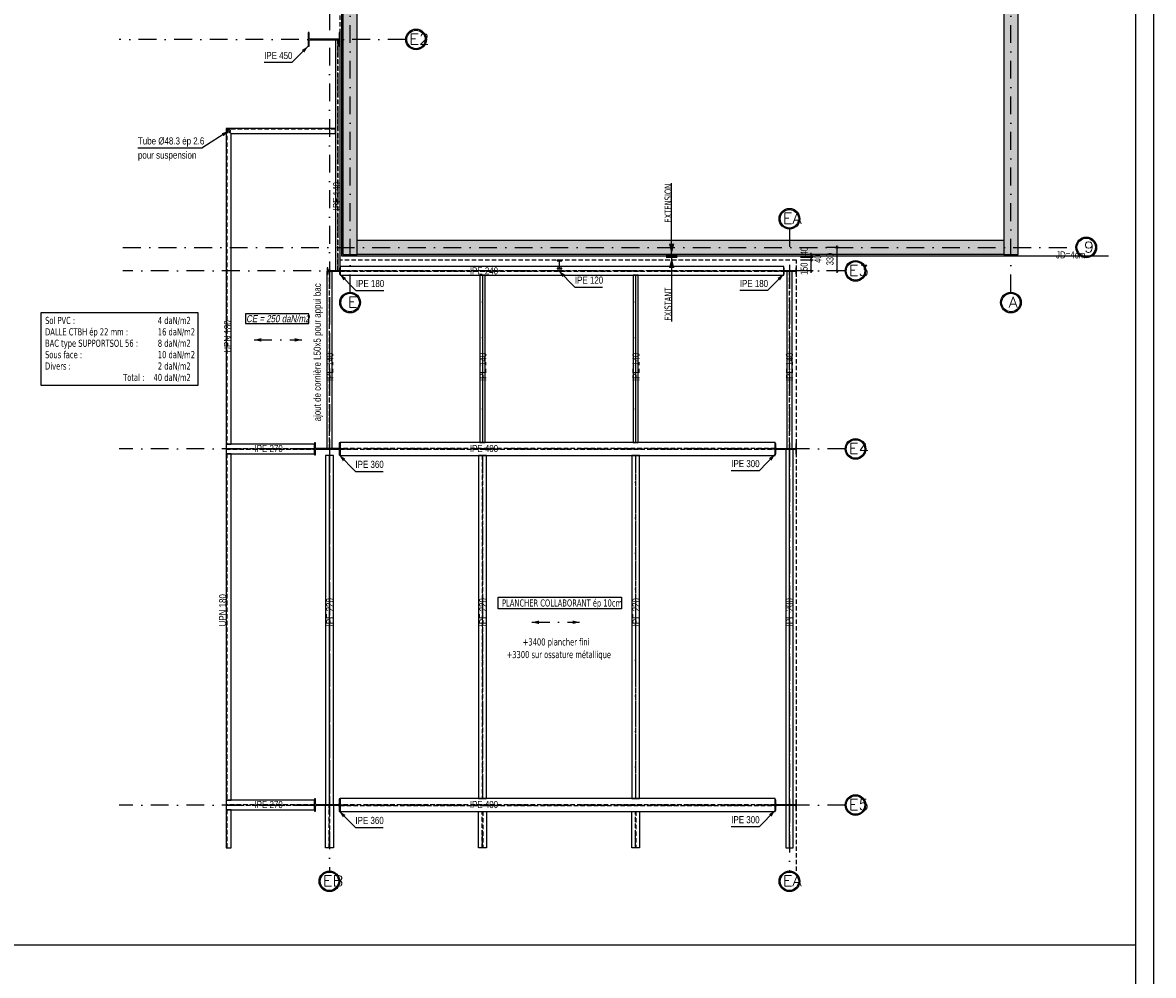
# Model space of a CAD drawing. Extents: x 293186 to 369035, y -341273 to -122059.
# Tile 10 of 64: x 352205 to 368085, y -321021 to -307643. Entities that reach past the tile are written whole.
import ezdxf

# ---------------------------------------------------------------- set-up
doc = ezdxf.new("R2010")
doc.units = 0
doc.header["$LTSCALE"] = 50
for name, pattern in [('CADWORK_21', [0]), ('DASHDOT', [10, 5, -2.5, 0, -2.5]), ('HIDDEN', [1.875, 1.25, -0.625])]:
    doc.linetypes.add(name, pattern=pattern)
doc.layers.get('0').update_dxf_attribs({"color": 1, "linetype": 'CONTINUOUS'})
doc.layers.add('ECHELLE_1_50', color=7, linetype='CONTINUOUS')
doc.styles.add('ARIAL', font='txt')
doc.styles.add('CADWORK5', font='ROMAND', dxfattribs={"width": 0.8})
doc.styles.add('TAHOMA', font='txt')
pattern_1 = [(0, (0, 0), (150, 17.675), [0, -17.675])]

# ---------------------------------------------------------------- blocks, each defined once
blk = doc.blocks.new('CDWK_EXTR_2')
at = {"color": 0}
blk.add_solid([(0, 0), (2, 0.5), (2, -0.5)], dxfattribs=at)
blk = doc.blocks.new('CDWK_EXTR_3')
at = {"color": 0}
blk.add_line((0, 1), (0, -1), dxfattribs=at)
blk.add_solid([(0, 0), (2, 0.5), (2, -0.5)], dxfattribs=at)
blk = doc.blocks.new('CDWK_PTTYP4')
h = blk.add_hatch(color=0)
edge = h.paths.add_edge_path()
edge.add_arc((0, 0), 0.5, 0, 360)
blk = doc.blocks.new('*D155')
at = {"layer": 'ECHELLE_1_50', "color": 150}
for p, q in [((363305, -310979), (363130, -310979)), ((363292, -310992), (363267, -310967)), ((363280, -311154), (363280, -310954)), ((363305, -311129), (363130, -311129)), ((363292, -311142), (363267, -311117))]:
    blk.add_line(p, q, dxfattribs=at)
at = {"layer": 'ECHELLE_1_50', "color": 26, "style": 'ARIAL', "width": 0.75}
blk.add_text('150', height=100, rotation=90, dxfattribs=at).set_placement((363230, -311187))
blk = doc.blocks.new('*D156')
at = {"layer": 'ECHELLE_1_50', "color": 150}
for p, q in [((363280, -311004), (363280, -310914)), ((363305, -310939), (363130, -310939)), ((363305, -310979), (363130, -310979)), ((363292, -310952), (363267, -310927)), ((363292, -310992), (363267, -310967))]:
    blk.add_line(p, q, dxfattribs=at)
at = {"layer": 'ECHELLE_1_50', "color": 26, "style": 'ARIAL', "width": 0.75}
blk.add_text('40', height=100, rotation=90, dxfattribs=at).set_placement((363422, -311016))
blk = doc.blocks.new('*D157')
at = {"layer": 'ECHELLE_1_50', "color": 150}
for p, q in [((363305, -310899), (363130, -310899)), ((363292, -310912), (363267, -310887)), ((363280, -310964), (363280, -310874)), ((363305, -310939), (363130, -310939)), ((363292, -310952), (363267, -310927))]:
    blk.add_line(p, q, dxfattribs=at)
at = {"layer": 'ECHELLE_1_50', "color": 26, "style": 'ARIAL', "width": 0.75}
blk.add_text('40', height=100, rotation=90, dxfattribs=at).set_placement((363230, -310911))
blk = doc.blocks.new('*D158')
at = {"layer": 'ECHELLE_1_50', "color": 150}
for p, q in [((363668, -310799), (363493, -310799)), ((363656, -310812), (363631, -310787)), ((363643, -311154), (363643, -310774)), ((363668, -311129), (363493, -311129)), ((363656, -311142), (363631, -311117))]:
    blk.add_line(p, q, dxfattribs=at)
at = {"layer": 'ECHELLE_1_50', "color": 26, "style": 'ARIAL', "width": 0.75}
blk.add_text('330', height=100, rotation=90, dxfattribs=at).set_placement((363593, -311050))

msp = doc.modelspace()

# ---------------------------------------------------------------- hatches: boundary and pattern name
at = {"layer": 'ECHELLE_1_50', "linetype": 'CONTINUOUS'}
h = msp.add_hatch(dxfattribs=at)
h.set_pattern_fill('DOTS1', color=212, scale=23.622048, style=0, pattern_type=2)
h.set_pattern_definition(pattern_1)
h.paths.add_polyline_path([(356904, -300130), (356704, -300130), (356704, -310899), (356904, -310899)])
h = msp.add_hatch(dxfattribs=at)
h.set_pattern_fill('DOTS1', color=212, scale=23.622048, style=0, pattern_type=2)
h.set_pattern_definition(pattern_1)
h.paths.add_polyline_path([(365984, -310899), (366184, -310899), (366184, -300130), (365984, -300130)])
h = msp.add_hatch(dxfattribs=at)
h.set_pattern_fill('DOTS1', color=212, scale=23.622048, style=0, pattern_type=2)
h.set_pattern_definition(pattern_1)
h.paths.add_polyline_path([(365984, -310899), (356904, -310899), (356904, -310699), (365984, -310699)])

# ---------------------------------------------------------------- linework, layer by layer
at = {"layer": 'ECHELLE_1_50', "color": 158, "linetype": 'DASHDOT'}
for p, q in [((356804, -311429), (356804, -299786)), ((366084, -311429), (366084, -299786)), ((353615, -310799), (366997, -310799)), ((355457, -312098), (356127, -312098)), ((359358, -316063), (360028, -316063))]:
    msp.add_line(p, q, dxfattribs=at)
at = {"layer": 'ECHELLE_1_50', "color": 3, "linetype": 'DASHDOT'}
for p, q in [((356514, -300996), (356514, -319555)), ((357585, -307879), (353559, -307879)), ((362974, -310542), (362974, -319555)), ((363757, -311129), (353615, -311129)), ((363757, -313629), (353559, -313629)), ((363757, -318629), (353559, -318629))]:
    msp.add_line(p, q, dxfattribs=at)
at = {"layer": 'ECHELLE_1_50', "color": 136, "linetype": 'HIDDEN'}
for p, q in [((356630, -307884), (356630, -311127)), ((356634, -311127), (356634, -307884)), ((355072, -309137), (355072, -313562)), ((356600, -309137), (355072, -309137))]:
    msp.add_line(p, q, dxfattribs=at)
at = {"layer": 'ECHELLE_1_50', "color": 136, "linetype": 'DASHDOT'}
msp.add_line((356632, -307884), (356632, -311127), dxfattribs=at)
at = {"layer": 'ECHELLE_1_50', "color": 136, "linetype": 'BYBLOCK'}
msp.add_line((355134, -309199), (355064, -309129), dxfattribs=at)
at = {"layer": 'ECHELLE_1_50', "color": 9}
for p, q in [((361320, -310899), (361320, -309898)), ((361320, -310939), (361320, -311840))]:
    msp.add_line(p, q, dxfattribs=at)
at = {"layer": 'ECHELLE_1_50', "color": 5, "linetype": 'HIDDEN'}
for p, q in [((356512, -311132), (356512, -313625)), ((356517, -313625), (356517, -311132)), ((362894, -311126), (356664, -311126)), ((356664, -311132), (362894, -311132)), ((358662, -311189), (358662, -313539)), ((358667, -313539), (358667, -311189)), ((360812, -311189), (360812, -313539)), ((360817, -313539), (360817, -311189)), ((362972, -311132), (362972, -313626)), ((362977, -313626), (362977, -311132)), ((356304, -313626), (355064, -313626)), ((355064, -313633), (356304, -313633)), ((355072, -313697), (355072, -318562)), ((356511, -313719), (356511, -318625)), ((356517, -318625), (356517, -313719)), ((362774, -313625), (356664, -313625)), ((356664, -313634), (362774, -313634)), ((358661, -313719), (358661, -318539)), ((358667, -318539), (358667, -313719)), ((360811, -313719), (360811, -318539)), ((360817, -318539), (360817, -313719)), ((362971, -313633), (362971, -318626)), ((362977, -318626), (362977, -313633)), ((356304, -318626), (355064, -318626)), ((355064, -318633), (356304, -318633)), ((355072, -318697), (355072, -319230)), ((356511, -319230), (356511, -318633)), ((356517, -318633), (356517, -319230)), ((362774, -318625), (356664, -318625)), ((356664, -318634), (362774, -318634)), ((362971, -318633), (362971, -319230)), ((362977, -319230), (362977, -318633)), ((358661, -319230), (358661, -318719)), ((358667, -318719), (358667, -319230)), ((360811, -319230), (360811, -318719)), ((360817, -318719), (360817, -319230))]:
    msp.add_line(p, q, dxfattribs=at)
at = {"layer": 'ECHELLE_1_50', "color": 5, "linetype": 'DASHDOT'}
for p, q in [((356514, -311132), (356514, -313625)), ((356664, -311129), (362894, -311129)), ((358664, -311189), (358664, -313539)), ((360814, -311189), (360814, -313539)), ((362974, -311132), (362974, -313626)), ((355064, -313629), (356304, -313629)), ((356514, -313719), (356514, -318625)), ((356664, -313629), (362774, -313629)), ((358664, -313719), (358664, -318539)), ((360814, -313719), (360814, -318539)), ((362974, -313633), (362974, -318626)), ((355064, -318629), (356304, -318629)), ((356514, -319230), (356514, -318633)), ((356664, -318629), (362774, -318629)), ((362974, -318633), (362974, -319230)), ((358664, -319230), (358664, -318719)), ((360814, -319230), (360814, -318719))]:
    msp.add_line(p, q, dxfattribs=at)
at = {"layer": 'ECHELLE_1_50', "color": 1, "linetype": 'CONTINUOUS'}
for p, q in [((356226, -311730), (355335, -311730)), ((355335, -311730), (355335, -311870)), ((355335, -311870), (356226, -311870)), ((356226, -311870), (356226, -311730))]:
    msp.add_line(p, q, dxfattribs=at)
at = {"layer": 'ECHELLE_1_50', "color": 32, "linetype": 'CONTINUOUS'}
for points in [[(314023, -298428), (368085, -298428), (368085, -340378), (314023, -340378), (314023, -298428)], [(314273, -298678), (367835, -298678), (367835, -340128), (314273, -340128), (314273, -298678)]]:
    msp.add_lwpolyline(points, dxfattribs=at)
at = {"layer": 'ECHELLE_1_50', "color": 7, "linetype": 'CADWORK_21'}
msp.add_lwpolyline([(341497, -298678), (341497, -320592), (367835, -320592)], dxfattribs=at)
at = {"layer": 'ECHELLE_1_50', "color": 190, "linetype": 'CADWORK_21'}
msp.add_lwpolyline([(353559, -301799), (356684, -301799), (356684, -310899), (356684, -310919), (367456, -310919)], dxfattribs=at)
at = {"layer": 'ECHELLE_1_50', "color": 7, "linetype": 'HIDDEN'}
msp.add_lwpolyline([(363074, -319555), (363074, -310979), (356664, -310979), (356664, -301819), (353559, -301819)], dxfattribs=at)
at = {"layer": 'ECHELLE_1_50', "color": 5, "linetype": 'CONTINUOUS'}
for points in [[(356629, -307875), (356250, -307875, -0.414214), (356229, -307854), (356229, -307784), (356214, -307784), (356214, -307826), (356214, -307932), (356214, -307974), (356229, -307974), (356229, -307905, -0.414214), (356250, -307884), (356629, -307884, -0.414214), (356650, -307905), (356650, -307974), (356664, -307974)], [(356664, -307974), (356664, -307784), (356650, -307784), (356650, -307854, -0.414214), (356629, -307875)], [(359746, -311086), (359746, -310993, -0.414214), (359753, -310986), (359776, -310986), (359776, -310979), (359762, -310979), (359726, -310979), (359712, -310979), (359712, -310986), (359735, -310986, -0.414214), (359742, -310993), (359742, -311086, -0.414214), (359735, -311093), (359712, -311093), (359712, -311099)], [(356484, -311084), (356484, -311175), (356492, -311175), (356492, -311141, -0.414214), (356501, -311132)], [(356501, -311132), (356647, -311132, -0.414214), (356656, -311141), (356656, -311175), (356664, -311175), (356664, -311154), (356664, -311104), (356664, -311084), (356656, -311084), (356656, -311118, -0.414214), (356647, -311127), (356501, -311127, -0.414214), (356492, -311118), (356492, -311084), (356484, -311084)], [(359712, -311099), (359776, -311099), (359776, -311093), (359753, -311093, -0.414214), (359746, -311086)], [(362894, -311084), (362894, -311175), (362902, -311175), (362902, -311141, -0.414214), (362911, -311132)], [(362911, -311132), (363057, -311132, -0.414214), (363066, -311141), (363066, -311175), (363074, -311175), (363074, -311154), (363074, -311104), (363074, -311084), (363066, -311084), (363066, -311118, -0.414214), (363057, -311127), (362911, -311127, -0.414214), (362902, -311118), (362902, -311084), (362894, -311084)], [(356633, -313625), (356335, -313625, -0.414214), (356317, -313607), (356317, -313544), (356304, -313544), (356304, -313584), (356304, -313674), (356304, -313714), (356317, -313714), (356317, -313651, -0.414214), (356335, -313633), (356633, -313633, -0.414214), (356651, -313651), (356651, -313714), (356664, -313714)], [(356664, -313714), (356664, -313544), (356651, -313544), (356651, -313607, -0.414214), (356633, -313625)], [(363048, -313626), (362800, -313626, -0.414214), (362785, -313611), (362785, -313554), (362774, -313554), (362774, -313589), (362774, -313669), (362774, -313704), (362785, -313704), (362785, -313648, -0.414214), (362800, -313633), (363048, -313633, -0.414214), (363063, -313648), (363063, -313704), (363074, -313704)], [(363074, -313704), (363074, -313554), (363063, -313554), (363063, -313611, -0.414214), (363048, -313626)], [(356633, -318625), (356335, -318625, -0.414214), (356317, -318607), (356317, -318544), (356304, -318544), (356304, -318584), (356304, -318674), (356304, -318714), (356317, -318714), (356317, -318651, -0.414214), (356335, -318633), (356633, -318633, -0.414214), (356651, -318651), (356651, -318714), (356664, -318714)], [(356664, -318714), (356664, -318544), (356651, -318544), (356651, -318607, -0.414214), (356633, -318625)], [(363048, -318626), (362800, -318626, -0.414214), (362785, -318611), (362785, -318554), (362774, -318554), (362774, -318589), (362774, -318669), (362774, -318704), (362785, -318704), (362785, -318648, -0.414214), (362800, -318633), (363048, -318633, -0.414214), (363063, -318648), (363063, -318704), (363074, -318704)], [(363074, -318704), (363074, -318554), (363063, -318554), (363063, -318611, -0.414214), (363048, -318626)]]:
    msp.add_lwpolyline(points, format="xyb", dxfattribs=at)
at = {"layer": 'ECHELLE_1_50', "color": 136, "linetype": 'CONTINUOUS'}
for points in [[(356600, -307884), (356600, -311127), (356664, -311127), (356664, -307884), (356600, -307884)], [(355064, -309129), (355064, -313562), (355134, -313562), (355134, -309199)], [(355134, -309199), (356600, -309199), (356600, -309129), (355064, -309129)]]:
    msp.add_lwpolyline(points, dxfattribs=at)
at = {"layer": 'ECHELLE_1_50', "color": 7, "linetype": 'CONTINUOUS'}
for points in [[(356214, -307974), (355987, -308205), (355597, -308205)], [(355099, -309164), (354721, -309404), (353825, -309404)], [(356659, -311175), (356886, -311406), (357276, -311406)], [(359734, -311127), (359961, -311358), (360351, -311358)], [(362894, -311175), (362667, -311406), (362277, -311406)], [(356651, -313714), (356879, -313945), (357268, -313945)], [(362774, -313704), (362547, -313935), (362157, -313935)], [(356651, -318714), (356879, -318945), (357268, -318945)], [(362774, -318704), (362547, -318935), (362157, -318935)]]:
    msp.add_lwpolyline(points, dxfattribs=at)
at = {"layer": 'ECHELLE_1_50', "color": 1, "linetype": 'HIDDEN'}
for points in [[(355099, -309140, 1), (355099, -309188)], [(355099, -309186, -1), (355099, -309143)], [(355099, -309188, 1), (355099, -309140)], [(355099, -309143, -1), (355099, -309186)]]:
    msp.add_lwpolyline(points, format="xyb", dxfattribs=at)
at = {"layer": 'ECHELLE_1_50', "color": 5, "linetype": 'CONTINUOUS'}
for points in [[(356664, -311189), (362894, -311189), (362894, -311069), (356664, -311069), (356664, -311189)], [(356478, -311132), (356478, -313625), (356551, -313625), (356551, -311132), (356478, -311132)], [(358628, -311189), (358628, -313539), (358701, -313539), (358701, -311189), (358628, -311189)], [(360778, -311189), (360778, -313539), (360851, -313539), (360851, -311189), (360778, -311189)], [(362938, -311132), (362938, -313626), (363011, -313626), (363011, -311132), (362938, -311132)], [(355064, -313697), (356304, -313697), (356304, -313562), (355064, -313562), (355064, -313697)], [(356664, -313719), (362774, -313719), (362774, -313539), (356664, -313539), (356664, -313719)], [(355064, -313697), (355064, -318562), (355134, -318562), (355134, -313697), (355064, -313697)], [(356459, -313719), (356459, -318625), (356569, -318625), (356569, -313719), (356459, -313719)], [(358609, -313719), (358609, -318539), (358719, -318539), (358719, -313719), (358609, -313719)], [(360759, -313719), (360759, -318539), (360869, -318539), (360869, -313719), (360759, -313719)], [(362924, -313633), (362924, -318626), (363024, -318626), (363024, -313633), (362924, -313633)], [(356664, -318719), (362774, -318719), (362774, -318539), (356664, -318539), (356664, -318719)], [(355064, -318697), (356304, -318697), (356304, -318562), (355064, -318562), (355064, -318697)], [(355064, -318697), (355064, -319230), (355134, -319230), (355134, -318697), (355064, -318697)], [(356459, -319230), (356459, -318633), (356569, -318633), (356569, -319230), (356459, -319230)], [(362924, -318633), (362924, -319230), (363024, -319230), (363024, -318633), (362924, -318633)], [(358609, -319230), (358609, -318719), (358719, -318719), (358719, -319230), (358609, -319230)], [(360759, -319230), (360759, -318719), (360869, -318719), (360869, -319230), (360759, -319230)]]:
    msp.add_lwpolyline(points, dxfattribs=at)
at = {"layer": 'ECHELLE_1_50', "color": 32, "linetype": 'CONTINUOUS'}
for points in [[(352468, -311713), (354667, -311713), (354667, -312738), (352468, -312738)], [(358884, -315711), (360617, -315711), (360617, -315873), (358884, -315873)]]:
    msp.add_lwpolyline(points, close=True, dxfattribs=at)
at = {"layer": 'ECHELLE_1_50', "color": 3, "linetype": 'CONTINUOUS'}
for centre, radius in [((357730, -307879), 145), ((357730, -307879), 130), ((362974, -310397), 145), ((362974, -310397), 130), ((363902, -311129), 145), ((363902, -311129), 130), ((363902, -313629), 145), ((363902, -313629), 130), ((363902, -318629), 145), ((363902, -318629), 130), ((356514, -319700), 145), ((356514, -319700), 130), ((362974, -319700), 145), ((362974, -319700), 130)]:
    msp.add_circle(centre, radius, dxfattribs=at)
at = {"layer": 'ECHELLE_1_50', "color": 158, "linetype": 'CONTINUOUS'}
for centre, radius in [((367142, -310799), 145), ((367142, -310799), 130), ((356804, -311574), 145), ((356804, -311574), 130), ((366084, -311574), 145), ((366084, -311574), 130)]:
    msp.add_circle(centre, radius, dxfattribs=at)
at = {"layer": 'ECHELLE_1_50', "color": 7, "linetype": 'CONTINUOUS'}
for points in [[(356904, -300130, 2540), (356704, -300130, 2540), (356704, -310899, 2540), (356904, -310899, 2540)], [(365984, -310899, 2540), (366184, -310899, 2540), (366184, -300130, 2540), (365984, -300130, 2540)], [(365984, -310899, 2540), (356904, -310899, 2540), (356904, -310699, 2540), (365984, -310699, 2540)]]:
    msp.add_3dface(points, dxfattribs=at)

# ---------------------------------------------------------------- block references
at = {"layer": 'ECHELLE_1_50', "color": 7, "linetype": 'CONTINUOUS', "xscale": 50, "yscale": 50, "zscale": 50}
for p, rotation in [((356214, -307974), 225.48146277), ((355099, -309164), 212.40294857), ((356659, -311175), 314.51853676), ((359734, -311127), 314.51853723), ((362894, -311175), 225.48146324), ((356651, -313714), 314.51853676), ((362774, -313704), 225.48146324), ((356651, -318714), 314.51853676), ((362774, -318704), 225.48146324)]:
    msp.add_blockref('CDWK_EXTR_2', p, dxfattribs=dict(at, rotation=rotation))
at = {"layer": 'ECHELLE_1_50', "color": 9, "xscale": 75, "yscale": 75, "zscale": 75}
for p, rotation in [((361320, -310899), 90), ((361320, -310939), 270)]:
    msp.add_blockref('CDWK_EXTR_3', p, dxfattribs=dict(at, rotation=rotation))
at = {"layer": 'ECHELLE_1_50', "color": 0}
for name in ['*D157', '*D156', '*D158', '*D155']:
    msp.add_blockref(name, (0, 0), dxfattribs=at)
at = {"layer": 'ECHELLE_1_50', "color": 1, "xscale": 50, "yscale": 50}
msp.add_blockref('CDWK_PTTYP4', (356514, -311129), dxfattribs=at)
at = {"layer": 'ECHELLE_1_50', "color": 158, "linetype": 'DASHDOT', "xscale": 50, "yscale": 50, "zscale": 50}
for p in [(355457, -312098), (359358, -316063)]:
    msp.add_blockref('CDWK_EXTR_2', p, dxfattribs=at)
at = {"layer": 'ECHELLE_1_50', "color": 158, "linetype": 'DASHDOT', "xscale": 50, "yscale": 50, "zscale": 50, "rotation": 180}
for p in [(356127, -312098), (360028, -316063)]:
    msp.add_blockref('CDWK_EXTR_2', p, dxfattribs=at)

# ---------------------------------------------------------------- texts
at = {"layer": 'ECHELLE_1_50', "color": 96, "style": 'CADWORK5', "width": 1.125}
for s, p in [('E2', (357635, -307949)), ('EA', (362879, -310466)), ('9', (367108, -310869)), ('E3', (363807, -311199)), ('E', (356771, -311644)), ('A', (366051, -311644)), ('E4', (363807, -313699)), ('E5', (363807, -318699)), ('EB', (356419, -319769)), ('EA', (362879, -319769))]:
    msp.add_text(s, height=150, dxfattribs=at).set_placement(p)
at = {"layer": 'ECHELLE_1_50', "color": 7, "style": 'ARIAL', "width": 0.8}
for s, p in [('IPE 450', (355597, -308155)), ('Tube %%C48.3 ép 2.6', (353825, -309354)), ('pour suspension', (353825, -309553)), ('IPE 240', (358485, -311179)), ('IPE 120', (359961, -311308)), ('IPE 180', (356886, -311356)), ('IPE 180', (362277, -311356)), ('IPE 270', (355461, -313673)), ('IPE 400', (358485, -313673)), ('IPE 360', (356879, -313895)), ('IPE 300', (362157, -313885)), ('IPE 270', (355461, -318672)), ('IPE 400', (358485, -318672)), ('IPE 360', (356879, -318895)), ('IPE 300', (362157, -318885))]:
    msp.add_text(s, height=100, dxfattribs=at).set_placement(p)
at = {"layer": 'ECHELLE_1_50', "color": 7, "width": 0.8}
for s, style, p in [('IPE 140', 'ARIAL', (356664, -310279)), ('EXTENSION', 'TAHOMA', (361320, -310451)), ('ajout de cornière L50x5 pour appui bac', 'ARIAL', (356393, -313242)), ('EXISTANT', 'TAHOMA', (361320, -311826)), ('UPN 180', 'ARIAL', (355134, -312277)), ('IPE 140', 'ARIAL', (356569, -312676)), ('IPE 140', 'ARIAL', (358719, -312676)), ('IPE 140', 'ARIAL', (360869, -312676)), ('IPE 140', 'ARIAL', (363024, -312676)), ('UPN 180', 'ARIAL', (355064, -316121)), ('IPE 220', 'ARIAL', (356569, -316121)), ('IPE 220', 'ARIAL', (358719, -316121)), ('IPE 220', 'ARIAL', (360869, -316121)), ('IPE 200', 'ARIAL', (363024, -316121))]:
    msp.add_text(s, height=100, rotation=90, dxfattribs=dict(at, style=style)).set_placement(p)
at = {"layer": 'ECHELLE_1_50', "color": 190, "style": 'ARIAL', "width": 0.8}
msp.add_text('JD=4cm', height=100, dxfattribs=at).set_placement((366717, -310954))
at = {"layer": 'ECHELLE_1_50', "color": 32, "style": 'TAHOMA', "width": 0.8}
for s, p in [('Sol PVC :', (352521, -311875)), ('4 daN/m2', (354104, -311875)), ('DALLE CTBH ép 22 mm :', (352521, -312035)), ('16 daN/m2', (354104, -312035)), ('BAC type SUPPORTSOL 56 :', (352521, -312195)), ('8 daN/m2', (354104, -312195)), ('Sous face :', (352521, -312355)), ('10 daN/m2', (354104, -312355)), ('Divers :', (352521, -312515)), ('2 daN/m2', (354104, -312515)), ('Total :', (353617, -312675)), ('40 daN/m2', (354044, -312675)), ('PLANCHER COLLABORANT ép 10cm', (358938, -315842)), ('+3400 plancher fini', (359229, -316389)), ('+3300 sur ossature métallique', (359002, -316566))]:
    msp.add_text(s, height=100, dxfattribs=at).set_placement(p)
at = {"layer": 'ECHELLE_1_50', "color": 1, "style": 'ARIAL', "oblique": 10, "width": 0.8}
msp.add_text('CE = 250 daN/m2', height=100, dxfattribs=at).set_placement((355345, -311850))

doc.saveas('drawing.dxf')
